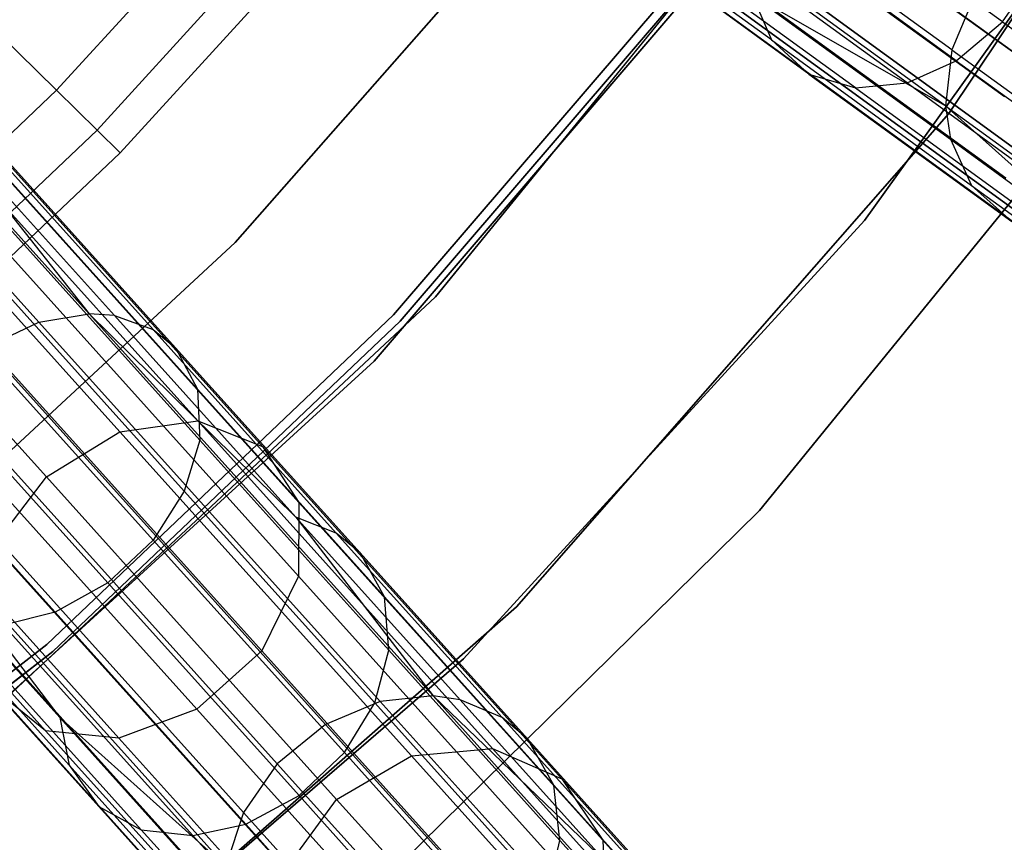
# Model space of a CAD drawing. Extents: x 0.3 to 7.1, y -3.38 to 3.38.
# Tile 254 of 256: x 5.37 to 5.91, y -2.07 to -1.62. Entities that reach past the tile are written whole.
import ezdxf

# ---------------------------------------------------------------- set-up
doc = ezdxf.new("R2010")
doc.units = 0
doc.header["$LTSCALE"] = 2.54
doc.layers.get('0').update_dxf_attribs({"linetype": 'CONTINUOUS'})

# ---------------------------------------------------------------- blocks, each defined once
blk = doc.blocks.new('SINGLES_B_BB_STL')
at = {"color": 0}
for p, q in [((5.87802, -1.67409, 1.7), (6.07787, -1.375, 1.7)), ((6.07787, -1.375, 12.7), (5.87802, -1.67409, 12.7)), ((5.87802, -1.67409, 1.7), (6.07787, -1.375, 1.7)), ((6.07787, -1.375, 12.7), (5.87802, -1.67409, 12.7)), ((5.83174, -1.73274, 171.7), (6.02169, -1.46801, 171.7)), ((6.02169, -1.46801, 164.1), (5.83174, -1.73274, 164.1)), ((5.83174, -1.73274, 171.7), (6.02169, -1.46801, 171.7)), ((6.02169, -1.46801, 164.1), (5.83174, -1.73274, 164.1)), ((5.87965, -1.63915, 40.62175), (5.65384, -1.47509, 40.96026)), ((5.87965, -1.63915, 40.62175), (5.65384, -1.47509, 40.96026)), ((5.59647, -1.77464, 1.7), (5.82042, -1.49937, 1.7)), ((5.82042, -1.49937, 12.7), (5.59647, -1.77464, 12.7)), ((5.82042, -1.49937, 12.7), (5.59647, -1.77464, 12.7)), ((5.59647, -1.77464, 1.7), (5.82042, -1.49937, 1.7)), ((5.87623, -1.66994, 40.63241), (5.64884, -1.50474, 40.97328)), ((5.87623, -1.66994, 40.63241), (5.64884, -1.50474, 40.97328)), ((5.90865, -1.66481, 15.44295), (5.71541, -1.52441, 15.11933)), ((5.90865, -1.66481, 15.44295), (5.71541, -1.52441, 15.11933)), ((5.71541, -1.52441, 13.14194), (5.90865, -1.66481, 12.81832)), ((5.71541, -1.52441, 13.14194), (5.90865, -1.66481, 12.81832)), ((5.38865, -1.66136, 3.68911), (5.50672, -1.53184, 3.68911)), ((5.38865, -1.66136, 3.68911), (5.50672, -1.53184, 3.68911)), ((5.90755, -1.62375, 40.91723), (5.78067, -1.53157, 41.09231)), ((5.90755, -1.62375, 40.91723), (5.78067, -1.53157, 41.09231)), ((5.4065, -1.78388, 40.97904), (5.18316, -1.53583, 41.27042)), ((5.4065, -1.78388, 40.97904), (5.18316, -1.53583, 41.27042)), ((5.37894, -1.78852, 40.96447), (5.15733, -1.5424, 41.2536)), ((5.37894, -1.78852, 40.96447), (5.15733, -1.5424, 41.2536)), ((5.78072, -1.63364, 40.83744), (5.65939, -1.54548, 41.00486)), ((5.78072, -1.63364, 40.83744), (5.65939, -1.54548, 41.00486)), ((5.41087, -1.68317, 3.4969), (5.53049, -1.55195, 3.4969)), ((5.41087, -1.68317, 3.4969), (5.53049, -1.55195, 3.4969)), ((5.48668, -1.74486, 3.2), (5.6566, -1.55152, 3.2)), ((5.6566, -1.55152, 3.303), (5.48668, -1.74486, 3.303)), ((5.48668, -1.74486, 3.2), (5.6566, -1.55152, 3.2)), ((5.6566, -1.55152, 3.303), (5.48668, -1.74486, 3.303)), ((5.88217, -1.64515, 40.91068), (5.75575, -1.5533, 41.08512)), ((5.88217, -1.64515, 40.91068), (5.75575, -1.5533, 41.08512)), ((5.42359, -1.69566, 3.303), (5.5441, -1.56347, 3.303)), ((5.42359, -1.69566, 3.303), (5.5441, -1.56347, 3.303)), ((5.80133, -1.65244, 40.86029), (5.67841, -1.56313, 41.02991)), ((5.80133, -1.65244, 40.86029), (5.67841, -1.56313, 41.02991)), ((5.85517, -1.65724, 40.89853), (5.7296, -1.566, 41.07181)), ((5.85517, -1.65724, 40.89853), (5.7296, -1.566, 41.07181)), ((5.77114, -1.56685, 171.7), (5.56287, -1.80995, 171.7)), ((5.56287, -1.80995, 164.1), (5.77114, -1.56685, 164.1)), ((5.56287, -1.80995, 164.1), (5.77114, -1.56685, 164.1)), ((5.77114, -1.56685, 171.7), (5.56287, -1.80995, 171.7)), ((5.82681, -1.66006, 40.88098), (5.70246, -1.56971, 41.05258)), ((5.82681, -1.66006, 40.88098), (5.70246, -1.56971, 41.05258)), ((5.90928, -1.70955, 15.42595), (5.71388, -1.56759, 15.09872)), ((5.90928, -1.70955, 15.42595), (5.71388, -1.56759, 15.09872)), ((5.71388, -1.56759, 13.16255), (5.90928, -1.70955, 12.83532)), ((5.71388, -1.56759, 13.16255), (5.90928, -1.70955, 12.83532)), ((5.57351, -1.78442, 164.4), (5.74441, -1.58535, 164.4)), ((5.74441, -1.58535, 164.3), (5.57351, -1.78442, 164.3)), ((5.57351, -1.78442, 164.4), (5.74441, -1.58535, 164.4)), ((5.74441, -1.58535, 164.3), (5.57351, -1.78442, 164.3)), ((5.57714, -1.78787, 12.5), (5.74836, -1.58841, 12.5)), ((5.74836, -1.58841, 12.35), (5.57714, -1.78787, 12.35)), ((5.57714, -1.78787, 12.5), (5.74836, -1.58841, 12.5)), ((5.74836, -1.58841, 12.35), (5.57714, -1.78787, 12.35)), ((6.04873, -1.73873, 15.34353), (5.84289, -1.58917, 14.99881)), ((6.04873, -1.73873, 15.34353), (5.84289, -1.58917, 14.99881)), ((5.84289, -1.58917, 13.26245), (6.04873, -1.73873, 12.91774)), ((5.84289, -1.58917, 13.26245), (6.04873, -1.73873, 12.91774)), ((5.90755, -1.62375, 40.91723), (5.92697, -1.59556, 40.91652)), ((5.90755, -1.62375, 40.91723), (5.92697, -1.59556, 40.91652)), ((5.92988, -1.7455, 15.40198), (5.73144, -1.60133, 15.06967)), ((5.92988, -1.7455, 15.40198), (5.73144, -1.60133, 15.06967)), ((5.73144, -1.60133, 13.1916), (5.92988, -1.7455, 12.85928)), ((5.73144, -1.60133, 13.1916), (5.92988, -1.7455, 12.85928)), ((5.77026, -1.60926, 40.81865), (5.78072, -1.63364, 40.83744)), ((5.77026, -1.60926, 40.81865), (5.78072, -1.63364, 40.83744)), ((5.77026, -1.60926, 40.81865), (5.87895, -1.68823, 40.64141)), ((5.87623, -1.66994, 40.63241), (5.77026, -1.60926, 40.81865)), ((5.87623, -1.66994, 40.63241), (5.77026, -1.60926, 40.81865)), ((5.77026, -1.60926, 40.81865), (5.87895, -1.68823, 40.64141)), ((5.89228, -1.60922, 40.61662), (5.87965, -1.63915, 40.62175)), ((5.89228, -1.60922, 40.61662), (5.87965, -1.63915, 40.62175)), ((6.00863, -1.76197, 15.35544), (5.8043, -1.61352, 15.01325)), ((6.00863, -1.76197, 15.35544), (5.8043, -1.61352, 15.01325)), ((5.8043, -1.61352, 13.24801), (6.00863, -1.76197, 12.90583)), ((5.8043, -1.61352, 13.24801), (6.00863, -1.76197, 12.90583)), ((5.96573, -1.76441, 15.37654), (5.76407, -1.6179, 15.03882)), ((5.96573, -1.76441, 15.37654), (5.76407, -1.6179, 15.03882)), ((5.76407, -1.6179, 13.22244), (5.96573, -1.76441, 12.88473)), ((5.76407, -1.6179, 13.22244), (5.96573, -1.76441, 12.88473)), ((5.88217, -1.64515, 40.91068), (5.90755, -1.62375, 40.91723)), ((5.88217, -1.64515, 40.91068), (5.90755, -1.62375, 40.91723)), ((5.90755, -1.62375, 40.91723), (6.02244, -1.70722, 40.72988)), ((5.90755, -1.62375, 40.91723), (6.02244, -1.70722, 40.72988)), ((5.46619, -1.84267, 15.09872), (5.27535, -1.63072, 14.80876)), ((5.46619, -1.84267, 15.09872), (5.27535, -1.63072, 14.80876)), ((5.27535, -1.63072, 13.4525), (5.46619, -1.84267, 13.16255)), ((5.27535, -1.63072, 13.4525), (5.46619, -1.84267, 13.16255)), ((5.38865, -1.66136, 3.68911), (5.35704, -1.63033, 3.87872)), ((5.38865, -1.66136, 3.68911), (5.35704, -1.63033, 3.87872)), ((5.78072, -1.63364, 40.83744), (5.80133, -1.65244, 40.86029)), ((5.78072, -1.63364, 40.83744), (5.80133, -1.65244, 40.86029)), ((5.78072, -1.63364, 40.83744), (5.89059, -1.71346, 40.65827)), ((5.78072, -1.63364, 40.83744), (5.89059, -1.71346, 40.65827)), ((5.42341, -1.8487, 15.11933), (5.23468, -1.63909, 14.83256)), ((5.42341, -1.8487, 15.11933), (5.23468, -1.63909, 14.83256)), ((5.23468, -1.63909, 13.42871), (5.42341, -1.8487, 13.14194)), ((5.23468, -1.63909, 13.42871), (5.42341, -1.8487, 13.14194)), ((5.50158, -1.85661, 15.06967), (5.30778, -1.64137, 14.77521)), ((5.50158, -1.85661, 15.06967), (5.30778, -1.64137, 14.77521)), ((5.30778, -1.64137, 13.48606), (5.50158, -1.85661, 13.1916)), ((5.30778, -1.64137, 13.48606), (5.50158, -1.85661, 13.1916)), ((5.87965, -1.63915, 40.62175), (5.87623, -1.66994, 40.63241)), ((5.87965, -1.63915, 40.62175), (5.87623, -1.66994, 40.63241)), ((5.87965, -1.63915, 40.62175), (6.05759, -1.76844, 40.24247)), ((5.87965, -1.63915, 40.62175), (6.05759, -1.76844, 40.24247)), ((5.85517, -1.65724, 40.89853), (5.88217, -1.64515, 40.91068)), ((5.85517, -1.65724, 40.89853), (5.88217, -1.64515, 40.91068)), ((5.88217, -1.64515, 40.91068), (5.99665, -1.72833, 40.724)), ((5.88217, -1.64515, 40.91068), (5.99665, -1.72833, 40.724)), ((5.96964, -1.65168, 1.9), (5.77414, -1.89174, 1.9)), ((5.77414, -1.89174, 1.7), (5.96964, -1.65168, 1.7)), ((5.77414, -1.89174, 1.7), (5.96964, -1.65168, 1.7)), ((5.96964, -1.65168, 1.9), (5.77414, -1.89174, 1.9)), ((5.80133, -1.65244, 40.86029), (5.82681, -1.66006, 40.88098)), ((5.80133, -1.65244, 40.86029), (5.82681, -1.66006, 40.88098)), ((5.80133, -1.65244, 40.86029), (5.91264, -1.73331, 40.67878)), ((5.80133, -1.65244, 40.86029), (5.91264, -1.73331, 40.67878)), ((5.82681, -1.66006, 40.88098), (5.85517, -1.65724, 40.89853)), ((5.82681, -1.66006, 40.88098), (5.85517, -1.65724, 40.89853)), ((5.85517, -1.65724, 40.89853), (5.96889, -1.73986, 40.7131)), ((5.85517, -1.65724, 40.89853), (5.96889, -1.73986, 40.7131)), ((5.26133, -1.78181, 3.68911), (5.38865, -1.66136, 3.68911)), ((5.26133, -1.78181, 3.68911), (5.38865, -1.66136, 3.68911)), ((5.41087, -1.68317, 3.4969), (5.38865, -1.66136, 3.68911)), ((5.41087, -1.68317, 3.4969), (5.38865, -1.66136, 3.68911)), ((5.82681, -1.66006, 40.88098), (5.93942, -1.74188, 40.69735)), ((5.82681, -1.66006, 40.88098), (5.93942, -1.74188, 40.69735)), ((5.19507, -1.66455, 14.84115), (5.38305, -1.87332, 15.12676)), ((5.19507, -1.66455, 14.84115), (5.38305, -1.87332, 15.12676)), ((5.38305, -1.87332, 13.13451), (5.19507, -1.66455, 13.42012)), ((5.38305, -1.87332, 13.13451), (5.19507, -1.66455, 13.42012)), ((5.31218, -1.66471, 41.14212), (5.4065, -1.78388, 40.97904)), ((5.4204, -1.7849, 40.98881), (5.31218, -1.66471, 41.14212)), ((5.4204, -1.7849, 40.98881), (5.31218, -1.66471, 41.14212)), ((5.31218, -1.66471, 41.14212), (5.4065, -1.78388, 40.97904)), ((5.52148, -1.88733, 15.03882), (5.32453, -1.6686, 14.73958)), ((5.52148, -1.88733, 15.03882), (5.32453, -1.6686, 14.73958)), ((5.32453, -1.6686, 13.52169), (5.52148, -1.88733, 13.22244)), ((5.32453, -1.6686, 13.52169), (5.52148, -1.88733, 13.22244)), ((5.33224, -1.67106, 41.16291), (5.44156, -1.79247, 41.00805)), ((5.33224, -1.67106, 41.16291), (5.44156, -1.79247, 41.00805)), ((5.64084, -1.94454, 1.7), (5.87802, -1.67409, 1.7)), ((5.87802, -1.67409, 12.7), (5.64084, -1.94454, 12.7)), ((5.64084, -1.94454, 1.7), (5.87802, -1.67409, 1.7)), ((5.87802, -1.67409, 12.7), (5.64084, -1.94454, 12.7)), ((5.87623, -1.66994, 40.63241), (5.87895, -1.68823, 40.64141)), ((5.87623, -1.66994, 40.63241), (5.87895, -1.68823, 40.64141)), ((5.87623, -1.66994, 40.63241), (5.97542, -1.75832, 40.45389)), ((5.87623, -1.66994, 40.63241), (5.97542, -1.75832, 40.45389)), ((5.87623, -1.66994, 40.63241), (6.05541, -1.80013, 40.25049)), ((5.87623, -1.66994, 40.63241), (6.05541, -1.80013, 40.25049)), ((5.87802, -1.67409, 1.7), (5.87802, -1.67409, 12.7)), ((5.87802, -1.67409, 1.7), (5.87802, -1.67409, 12.7)), ((5.28188, -1.8052, 3.4969), (5.41087, -1.68317, 3.4969)), ((5.28188, -1.8052, 3.4969), (5.41087, -1.68317, 3.4969)), ((5.34364, -1.68012, 41.17936), (5.45383, -1.80249, 41.02328)), ((5.34364, -1.68012, 41.17936), (5.45383, -1.80249, 41.02328)), ((5.42359, -1.69566, 3.303), (5.41087, -1.68317, 3.4969)), ((5.42359, -1.69566, 3.303), (5.41087, -1.68317, 3.4969)), ((5.87895, -1.68823, 40.64141), (5.89059, -1.71346, 40.65827)), ((5.87895, -1.68823, 40.64141), (5.89059, -1.71346, 40.65827)), ((5.87895, -1.68823, 40.64141), (5.97542, -1.75832, 40.45389)), ((5.87895, -1.68823, 40.64141), (5.97542, -1.75832, 40.45389)), ((5.29365, -1.8186, 3.303), (5.42359, -1.69566, 3.303)), ((5.29365, -1.8186, 3.303), (5.42359, -1.69566, 3.303)), ((5.35431, -1.7013, 41.20558), (5.46588, -1.82521, 41.04753)), ((5.35431, -1.7013, 41.20558), (5.46588, -1.82521, 41.04753)), ((5.52132, -1.92779, 15.01325), (5.32176, -1.70616, 14.71004)), ((5.52132, -1.92779, 15.01325), (5.32176, -1.70616, 14.71004)), ((5.32176, -1.70616, 13.55122), (5.52132, -1.92779, 13.24801)), ((5.32176, -1.70616, 13.55122), (5.52132, -1.92779, 13.24801)), ((5.89059, -1.71346, 40.65827), (5.91264, -1.73331, 40.67878)), ((5.89059, -1.71346, 40.65827), (5.91264, -1.73331, 40.67878)), ((5.89059, -1.71346, 40.65827), (5.98811, -1.78431, 40.46872)), ((5.89059, -1.71346, 40.65827), (5.98811, -1.78431, 40.46872)), ((5.3544, -1.72794, 41.22833), (5.46717, -1.85318, 41.06859)), ((5.3544, -1.72794, 41.22833), (5.46717, -1.85318, 41.06859)), ((5.61181, -1.97314, 171.7), (5.83174, -1.73274, 171.7)), ((5.83174, -1.73274, 164.1), (5.61181, -1.97314, 164.1)), ((5.61181, -1.97314, 171.7), (5.83174, -1.73274, 171.7)), ((5.83174, -1.73274, 164.1), (5.61181, -1.97314, 164.1)), ((5.83174, -1.73274, 171.7), (5.83174, -1.73274, 164.1)), ((5.83174, -1.73274, 171.7), (5.83174, -1.73274, 164.1)), ((5.29778, -1.9197, 3.2), (5.48668, -1.74486, 3.2)), ((5.48668, -1.74486, 3.303), (5.29778, -1.9197, 3.303)), ((5.29778, -1.9197, 3.2), (5.48668, -1.74486, 3.2)), ((5.48668, -1.74486, 3.303), (5.29778, -1.9197, 3.303)), ((5.50115, -1.96872, 14.99881), (5.30011, -1.74545, 14.69337)), ((5.50115, -1.96872, 14.99881), (5.30011, -1.74545, 14.69337)), ((5.30011, -1.74545, 13.5679), (5.50115, -1.96872, 13.26245)), ((5.30011, -1.74545, 13.5679), (5.50115, -1.96872, 13.26245)), ((5.48668, -1.74486, 3.2), (5.48668, -1.74486, 3.303)), ((5.48668, -1.74486, 3.2), (5.48668, -1.74486, 3.303)), ((5.34506, -1.75497, 41.24419), (5.45867, -1.88114, 41.08325)), ((5.34506, -1.75497, 41.24419), (5.45867, -1.88114, 41.08325)), ((5.33713, -2.01685, 1.7), (5.59647, -1.77464, 1.7)), ((5.59647, -1.77464, 12.7), (5.33713, -2.01685, 12.7)), ((5.59647, -1.77464, 12.7), (5.33713, -2.01685, 12.7)), ((5.33713, -2.01685, 1.7), (5.59647, -1.77464, 1.7)), ((5.59647, -1.77464, 12.7), (5.59647, -1.77464, 1.7)), ((5.59647, -1.77464, 12.7), (5.59647, -1.77464, 1.7)), ((5.46558, -2.00075, 14.99881), (5.26455, -1.77748, 14.69337)), ((5.46558, -2.00075, 14.99881), (5.26455, -1.77748, 14.69337)), ((5.26455, -1.77748, 13.5679), (5.46558, -2.00075, 13.26245)), ((5.26455, -1.77748, 13.5679), (5.46558, -2.00075, 13.26245)), ((5.32751, -1.78128, 41.25313), (5.44159, -1.90798, 41.09153)), ((5.32751, -1.78128, 41.25313), (5.44159, -1.90798, 41.09153)), ((5.37894, -1.78852, 40.96447), (5.4065, -1.78388, 40.97904)), ((5.37894, -1.78852, 40.96447), (5.4065, -1.78388, 40.97904)), ((5.38335, -1.96518, 164.4), (5.57351, -1.78442, 164.4)), ((5.57351, -1.78442, 164.3), (5.38335, -1.96518, 164.3)), ((5.38335, -1.96518, 164.4), (5.57351, -1.78442, 164.4)), ((5.57351, -1.78442, 164.3), (5.38335, -1.96518, 164.3)), ((5.4065, -1.78388, 40.97904), (5.59515, -1.99339, 40.63713)), ((5.4204, -1.7849, 40.98881), (5.4065, -1.78388, 40.97904)), ((5.4204, -1.7849, 40.98881), (5.4065, -1.78388, 40.97904)), ((5.51991, -1.89542, 40.82279), (5.4065, -1.78388, 40.97904)), ((5.51991, -1.89542, 40.82279), (5.4065, -1.78388, 40.97904)), ((5.4065, -1.78388, 40.97904), (5.59515, -1.99339, 40.63713)), ((5.4204, -1.7849, 40.98881), (5.44156, -1.79247, 41.00805)), ((5.51991, -1.89542, 40.82279), (5.4204, -1.7849, 40.98881)), ((5.4204, -1.7849, 40.98881), (5.44156, -1.79247, 41.00805)), ((5.51991, -1.89542, 40.82279), (5.4204, -1.7849, 40.98881)), ((5.57351, -1.78442, 164.4), (5.57351, -1.78442, 164.3)), ((5.57351, -1.78442, 164.4), (5.57351, -1.78442, 164.3)), ((5.34991, -1.80216, 40.95544), (5.37894, -1.78852, 40.96447)), ((5.34991, -1.80216, 40.95544), (5.37894, -1.78852, 40.96447)), ((5.56613, -1.99642, 40.6252), (5.37894, -1.78852, 40.96447)), ((5.56613, -1.99642, 40.6252), (5.37894, -1.78852, 40.96447)), ((5.38661, -1.96898, 12.5), (5.57714, -1.78787, 12.5)), ((5.57714, -1.78787, 12.35), (5.38661, -1.96898, 12.35)), ((5.38661, -1.96898, 12.5), (5.57714, -1.78787, 12.5)), ((5.57714, -1.78787, 12.35), (5.38661, -1.96898, 12.35)), ((5.54208, -1.90411, 40.84035), (5.44156, -1.79247, 41.00805)), ((5.44156, -1.79247, 41.00805), (5.45383, -1.80249, 41.02328)), ((5.54208, -1.90411, 40.84035), (5.44156, -1.79247, 41.00805)), ((5.44156, -1.79247, 41.00805), (5.45383, -1.80249, 41.02328)), ((5.57714, -1.78787, 12.5), (5.57714, -1.78787, 12.35)), ((5.57714, -1.78787, 12.5), (5.57714, -1.78787, 12.35)), ((5.38251, -2.01246, 15.03882), (5.18556, -1.79373, 14.73958)), ((5.38251, -2.01246, 15.03882), (5.18556, -1.79373, 14.73958)), ((5.18556, -1.79373, 13.52169), (5.38251, -2.01246, 13.22244)), ((5.18556, -1.79373, 13.52169), (5.38251, -2.01246, 13.22244)), ((5.42276, -2.01653, 15.01325), (5.2232, -1.7949, 14.71004)), ((5.42276, -2.01653, 15.01325), (5.2232, -1.7949, 14.71004)), ((5.2232, -1.7949, 13.55122), (5.42276, -2.01653, 13.24801)), ((5.2232, -1.7949, 13.55122), (5.42276, -2.01653, 13.24801)), ((5.5362, -2.00905, 40.6178), (5.34991, -1.80216, 40.95544)), ((5.5362, -2.00905, 40.6178), (5.34991, -1.80216, 40.95544)), ((5.55515, -1.91502, 40.85424), (5.45383, -1.80249, 41.02328)), ((5.45383, -1.80249, 41.02328), (5.46588, -1.82521, 41.04753)), ((5.55515, -1.91502, 40.85424), (5.45383, -1.80249, 41.02328)), ((5.45383, -1.80249, 41.02328), (5.46588, -1.82521, 41.04753)), ((5.30257, -1.80472, 41.25397), (5.41669, -1.93147, 41.09231)), ((5.30257, -1.80472, 41.25397), (5.41669, -1.93147, 41.09231)), ((5.56287, -1.80995, 171.7), (5.3263, -2.02561, 171.7)), ((5.3263, -2.02561, 164.1), (5.56287, -1.80995, 164.1)), ((5.3263, -2.02561, 164.1), (5.56287, -1.80995, 164.1)), ((5.56287, -1.80995, 171.7), (5.3263, -2.02561, 171.7)), ((5.56287, -1.80995, 164.1), (5.56287, -1.80995, 171.7)), ((5.56287, -1.80995, 164.1), (5.56287, -1.80995, 171.7)), ((5.27409, -1.82125, 41.24621), (5.3878, -1.94754, 41.08512)), ((5.27409, -1.82125, 41.24621), (5.3878, -1.94754, 41.08512)), ((5.50972, -2.03063, 40.61662), (5.32357, -1.82389, 40.954)), ((5.50972, -2.03063, 40.61662), (5.32357, -1.82389, 40.954)), ((5.56847, -1.93915, 40.87638), (5.46588, -1.82521, 41.04753)), ((5.46588, -1.82521, 41.04753), (5.46717, -1.85318, 41.06859)), ((5.56847, -1.93915, 40.87638), (5.46588, -1.82521, 41.04753)), ((5.46588, -1.82521, 41.04753), (5.46717, -1.85318, 41.06859)), ((5.42341, -1.8487, 15.11933), (5.46619, -1.84267, 15.09872)), ((5.42341, -1.8487, 15.11933), (5.46619, -1.84267, 15.09872)), ((5.42341, -1.8487, 13.14194), (5.46619, -1.84267, 13.16255)), ((5.42341, -1.8487, 13.14194), (5.46619, -1.84267, 13.16255)), ((5.46619, -1.84267, 15.09872), (5.50158, -1.85661, 15.06967)), ((5.6278, -2.02216, 15.42595), (5.46619, -1.84267, 15.09872)), ((5.6278, -2.02216, 15.42595), (5.46619, -1.84267, 15.09872)), ((5.46619, -1.84267, 15.09872), (5.50158, -1.85661, 15.06967)), ((5.46619, -1.84267, 13.16255), (5.6278, -2.02216, 12.83532)), ((5.46619, -1.84267, 13.16255), (5.6278, -2.02216, 12.83532)), ((5.46619, -1.84267, 13.16255), (5.50158, -1.85661, 13.1916)), ((5.46619, -1.84267, 13.16255), (5.50158, -1.85661, 13.1916)), ((5.49114, -2.05728, 40.62175), (5.30437, -1.84985, 40.96026)), ((5.49114, -2.05728, 40.62175), (5.30437, -1.84985, 40.96026)), ((5.38305, -1.87332, 15.12676), (5.42341, -1.8487, 15.11933)), ((5.38305, -1.87332, 15.12676), (5.42341, -1.8487, 15.11933)), ((5.38305, -1.87332, 13.13451), (5.42341, -1.8487, 13.14194)), ((5.38305, -1.87332, 13.13451), (5.42341, -1.8487, 13.14194)), ((5.58325, -2.02622, 15.44295), (5.42341, -1.8487, 15.11933)), ((5.58325, -2.02622, 15.44295), (5.42341, -1.8487, 15.11933)), ((5.42341, -1.8487, 13.14194), (5.58325, -2.02622, 12.81832)), ((5.42341, -1.8487, 13.14194), (5.58325, -2.02622, 12.81832)), ((5.46717, -1.85318, 41.06859), (5.45867, -1.88114, 41.08325)), ((5.46717, -1.85318, 41.06859), (5.45867, -1.88114, 41.08325)), ((5.57087, -1.96835, 40.89558), (5.46717, -1.85318, 41.06859)), ((5.57087, -1.96835, 40.89558), (5.46717, -1.85318, 41.06859)), ((5.50158, -1.85661, 15.06967), (5.52148, -1.88733, 15.03882)), ((5.66571, -2.03889, 15.40198), (5.50158, -1.85661, 15.06967)), ((5.66571, -2.03889, 15.40198), (5.50158, -1.85661, 15.06967)), ((5.50158, -1.85661, 15.06967), (5.52148, -1.88733, 15.03882)), ((5.50158, -1.85661, 13.1916), (5.66571, -2.03889, 12.85928)), ((5.50158, -1.85661, 13.1916), (5.66571, -2.03889, 12.85928)), ((5.50158, -1.85661, 13.1916), (5.52148, -1.88733, 13.22244)), ((5.50158, -1.85661, 13.1916), (5.52148, -1.88733, 13.22244)), ((5.35434, -1.9109, 15.11933), (5.38305, -1.87332, 15.12676)), ((5.35434, -1.9109, 15.11933), (5.38305, -1.87332, 15.12676)), ((5.35434, -1.9109, 13.14194), (5.38305, -1.87332, 13.13451)), ((5.35434, -1.9109, 13.14194), (5.38305, -1.87332, 13.13451)), ((5.38305, -1.87332, 15.12676), (5.54224, -2.05012, 15.44909)), ((5.38305, -1.87332, 15.12676), (5.54224, -2.05012, 15.44909)), ((5.54224, -2.05012, 12.81218), (5.38305, -1.87332, 13.13451)), ((5.54224, -2.05012, 12.81218), (5.38305, -1.87332, 13.13451)), ((5.48139, -2.08668, 40.63241), (5.29332, -1.87781, 40.97328)), ((5.29332, -1.87781, 40.97328), (5.39035, -2.0053, 40.81865)), ((5.29332, -1.87781, 40.97328), (5.39035, -2.0053, 40.81865)), ((5.48139, -2.08668, 40.63241), (5.29332, -1.87781, 40.97328)), ((5.45867, -1.88114, 41.08325), (5.44159, -1.90798, 41.09153)), ((5.45867, -1.88114, 41.08325), (5.44159, -1.90798, 41.09153)), ((5.56313, -1.99716, 40.90897), (5.45867, -1.88114, 41.08325)), ((5.56313, -1.99716, 40.90897), (5.45867, -1.88114, 41.08325)), ((5.52148, -1.88733, 15.03882), (5.52132, -1.92779, 15.01325)), ((5.52148, -1.88733, 15.03882), (5.52132, -1.92779, 15.01325)), ((5.52148, -1.88733, 13.22244), (5.52132, -1.92779, 13.24801)), ((5.52148, -1.88733, 13.22244), (5.52132, -1.92779, 13.24801)), ((5.68827, -2.07257, 15.37654), (5.52148, -1.88733, 15.03882)), ((5.68827, -2.07257, 15.37654), (5.52148, -1.88733, 15.03882)), ((5.52148, -1.88733, 13.22244), (5.68827, -2.07257, 12.88473)), ((5.52148, -1.88733, 13.22244), (5.68827, -2.07257, 12.88473)), ((5.29108, -1.89504, 40.98427), (5.39035, -2.0053, 40.81865)), ((5.29108, -1.89504, 40.98427), (5.39035, -2.0053, 40.81865)), ((5.54208, -1.90411, 40.84035), (5.51991, -1.89542, 40.82279)), ((5.54208, -1.90411, 40.84035), (5.51991, -1.89542, 40.82279)), ((5.61002, -1.99549, 40.64513), (5.51991, -1.89542, 40.82279)), ((5.51991, -1.89542, 40.82279), (5.59515, -1.99339, 40.63713)), ((5.51991, -1.89542, 40.82279), (5.59515, -1.99339, 40.63713)), ((5.61002, -1.99549, 40.64513), (5.51991, -1.89542, 40.82279)), ((5.77414, -1.89174, 1.9), (5.55342, -2.10884, 1.9)), ((5.55342, -2.10884, 1.7), (5.77414, -1.89174, 1.7)), ((5.55342, -2.10884, 1.7), (5.77414, -1.89174, 1.7)), ((5.77414, -1.89174, 1.9), (5.55342, -2.10884, 1.9)), ((5.77414, -1.89174, 1.7), (5.77414, -1.89174, 1.9)), ((5.77414, -1.89174, 1.7), (5.77414, -1.89174, 1.9)), ((5.55515, -1.91502, 40.85424), (5.54208, -1.90411, 40.84035)), ((5.54208, -1.90411, 40.84035), (5.6331, -2.0052, 40.66089)), ((5.55515, -1.91502, 40.85424), (5.54208, -1.90411, 40.84035)), ((5.54208, -1.90411, 40.84035), (5.6331, -2.0052, 40.66089)), ((5.51417, -2.08841, 15.44295), (5.35434, -1.9109, 15.11933)), ((5.51417, -2.08841, 15.44295), (5.35434, -1.9109, 15.11933)), ((5.35434, -1.9109, 13.14194), (5.51417, -2.08841, 12.81832)), ((5.35434, -1.9109, 13.14194), (5.51417, -2.08841, 12.81832)), ((5.44159, -1.90798, 41.09153), (5.41669, -1.93147, 41.09231)), ((5.44159, -1.90798, 41.09153), (5.41669, -1.93147, 41.09231)), ((5.54649, -2.02448, 40.91652), (5.44159, -1.90798, 41.09153)), ((5.54649, -2.02448, 40.91652), (5.44159, -1.90798, 41.09153)), ((5.56847, -1.93915, 40.87638), (5.55515, -1.91502, 40.85424)), ((5.55515, -1.91502, 40.85424), (5.6469, -2.01691, 40.67335)), ((5.56847, -1.93915, 40.87638), (5.55515, -1.91502, 40.85424)), ((5.55515, -1.91502, 40.85424), (5.6469, -2.01691, 40.67335)), ((5.39552, -2.03132, 40.83744), (5.29517, -1.91986, 41.00486)), ((5.39552, -2.03132, 40.83744), (5.29517, -1.91986, 41.00486)), ((5.52132, -1.92779, 15.01325), (5.50115, -1.96872, 14.99881)), ((5.52132, -1.92779, 15.01325), (5.50115, -1.96872, 14.99881)), ((5.52132, -1.92779, 13.24801), (5.50115, -1.96872, 13.26245)), ((5.52132, -1.92779, 13.24801), (5.50115, -1.96872, 13.26245)), ((5.69032, -2.11548, 15.35544), (5.52132, -1.92779, 15.01325)), ((5.69032, -2.11548, 15.35544), (5.52132, -1.92779, 15.01325)), ((5.52132, -1.92779, 13.24801), (5.69032, -2.11548, 12.90583)), ((5.52132, -1.92779, 13.24801), (5.69032, -2.11548, 12.90583)), ((5.41669, -1.93147, 41.09231), (5.3878, -1.94754, 41.08512)), ((5.41669, -1.93147, 41.09231), (5.3878, -1.94754, 41.08512)), ((5.52163, -2.04801, 40.91723), (5.41669, -1.93147, 41.09231)), ((5.52163, -2.04801, 40.91723), (5.41669, -1.93147, 41.09231)), ((5.41177, -2.05399, 40.86029), (5.3101, -1.94108, 41.02991)), ((5.41177, -2.05399, 40.86029), (5.3101, -1.94108, 41.02991)), ((5.57087, -1.96835, 40.89558), (5.56847, -1.93915, 40.87638)), ((5.56847, -1.93915, 40.87638), (5.66137, -2.04232, 40.69322)), ((5.57087, -1.96835, 40.89558), (5.56847, -1.93915, 40.87638)), ((5.56847, -1.93915, 40.87638), (5.66137, -2.04232, 40.69322)), ((5.3878, -1.94754, 41.08512), (5.35957, -1.95453, 41.07181)), ((5.3878, -1.94754, 41.08512), (5.35957, -1.95453, 41.07181)), ((5.37039, -2.18172, 1.7), (5.64084, -1.94454, 1.7)), ((5.64084, -1.94454, 12.7), (5.37039, -2.18172, 12.7)), ((5.37039, -2.18172, 1.7), (5.64084, -1.94454, 1.7)), ((5.64084, -1.94454, 12.7), (5.37039, -2.18172, 12.7)), ((5.49236, -2.06367, 40.91068), (5.3878, -1.94754, 41.08512)), ((5.49236, -2.06367, 40.91068), (5.3878, -1.94754, 41.08512)), ((5.64084, -1.94454, 1.7), (5.64084, -1.94454, 12.7)), ((5.64084, -1.94454, 1.7), (5.64084, -1.94454, 12.7)), ((5.43511, -2.06675, 40.88098), (5.33225, -1.95251, 41.05258)), ((5.43511, -2.06675, 40.88098), (5.33225, -1.95251, 41.05258)), ((5.50549, -2.1323, 15.42595), (5.34387, -1.95281, 15.09872)), ((5.50549, -2.1323, 15.42595), (5.34387, -1.95281, 15.09872)), ((5.34387, -1.95281, 13.16255), (5.50549, -2.1323, 12.83532)), ((5.34387, -1.95281, 13.16255), (5.50549, -2.1323, 12.83532)), ((5.46344, -2.06988, 40.89853), (5.35957, -1.95453, 41.07181)), ((5.46344, -2.06988, 40.89853), (5.35957, -1.95453, 41.07181)), ((5.17588, -2.12578, 164.4), (5.38335, -1.96518, 164.4)), ((5.38335, -1.96518, 164.3), (5.17588, -2.12578, 164.3)), ((5.17588, -2.12578, 164.4), (5.38335, -1.96518, 164.4)), ((5.38335, -1.96518, 164.3), (5.17588, -2.12578, 164.3)), ((5.38335, -1.96518, 164.4), (5.38335, -1.96518, 164.3)), ((5.38335, -1.96518, 164.4), (5.38335, -1.96518, 164.3)), ((5.17874, -2.12988, 12.5), (5.38661, -1.96898, 12.5)), ((5.38661, -1.96898, 12.35), (5.17874, -2.12988, 12.35)), ((5.17874, -2.12988, 12.5), (5.38661, -1.96898, 12.5)), ((5.38661, -1.96898, 12.35), (5.17874, -2.12988, 12.35)), ((5.38661, -1.96898, 12.5), (5.38661, -1.96898, 12.35)), ((5.38661, -1.96898, 12.5), (5.38661, -1.96898, 12.35)), ((5.50115, -1.96872, 14.99881), (5.46558, -2.00075, 14.99881)), ((5.50115, -1.96872, 14.99881), (5.46558, -2.00075, 14.99881)), ((5.50115, -1.96872, 13.26245), (5.46558, -2.00075, 13.26245)), ((5.50115, -1.96872, 13.26245), (5.46558, -2.00075, 13.26245)), ((5.67139, -2.1578, 15.34353), (5.50115, -1.96872, 14.99881)), ((5.67139, -2.1578, 15.34353), (5.50115, -1.96872, 14.99881)), ((5.50115, -1.96872, 13.26245), (5.67139, -2.1578, 12.91774)), ((5.50115, -1.96872, 13.26245), (5.67139, -2.1578, 12.91774)), ((5.56313, -1.99716, 40.90897), (5.57087, -1.96835, 40.89558)), ((5.56313, -1.99716, 40.90897), (5.57087, -1.96835, 40.89558)), ((5.57087, -1.96835, 40.89558), (5.66477, -2.07263, 40.71046)), ((5.57087, -1.96835, 40.89558), (5.66477, -2.07263, 40.71046)), ((5.365, -2.18585, 171.7), (5.61181, -1.97314, 171.7)), ((5.61181, -1.97314, 164.1), (5.365, -2.18585, 164.1)), ((5.365, -2.18585, 171.7), (5.61181, -1.97314, 171.7)), ((5.61181, -1.97314, 164.1), (5.365, -2.18585, 164.1)), ((5.61181, -1.97314, 171.7), (5.61181, -1.97314, 164.1)), ((5.61181, -1.97314, 171.7), (5.61181, -1.97314, 164.1)), ((5.38251, -2.01246, 15.03882), (5.35404, -1.98946, 15.06967)), ((5.51816, -2.17174, 15.40198), (5.35404, -1.98946, 15.06967)), ((5.38251, -2.01246, 15.03882), (5.35404, -1.98946, 15.06967)), ((5.51816, -2.17174, 15.40198), (5.35404, -1.98946, 15.06967)), ((5.38251, -2.01246, 13.22244), (5.35404, -1.98946, 13.1916)), ((5.35404, -1.98946, 13.1916), (5.51816, -2.17174, 12.85928)), ((5.35404, -1.98946, 13.1916), (5.51816, -2.17174, 12.85928)), ((5.38251, -2.01246, 13.22244), (5.35404, -1.98946, 13.1916)), ((5.56613, -1.99642, 40.6252), (5.5362, -2.00905, 40.6178)), ((5.56613, -1.99642, 40.6252), (5.5362, -2.00905, 40.6178)), ((5.54649, -2.02448, 40.91652), (5.56313, -1.99716, 40.90897)), ((5.54649, -2.02448, 40.91652), (5.56313, -1.99716, 40.90897)), ((5.56313, -1.99716, 40.90897), (5.65773, -2.10222, 40.72246)), ((5.56313, -1.99716, 40.90897), (5.65773, -2.10222, 40.72246)), ((5.59515, -1.99339, 40.63713), (5.56613, -1.99642, 40.6252)), ((5.59515, -1.99339, 40.63713), (5.56613, -1.99642, 40.6252)), ((5.56613, -1.99642, 40.6252), (5.71364, -2.16024, 40.24506)), ((5.56613, -1.99642, 40.6252), (5.71364, -2.16024, 40.24506)), ((5.61002, -1.99549, 40.64513), (5.59515, -1.99339, 40.63713)), ((5.61002, -1.99549, 40.64513), (5.59515, -1.99339, 40.63713)), ((5.69, -2.08432, 40.45716), (5.59515, -1.99339, 40.63713)), ((5.59515, -1.99339, 40.63713), (5.7438, -2.15849, 40.25404)), ((5.59515, -1.99339, 40.63713), (5.7438, -2.15849, 40.25404)), ((5.69, -2.08432, 40.45716), (5.59515, -1.99339, 40.63713)), ((5.6331, -2.0052, 40.66089), (5.61002, -1.99549, 40.64513)), ((5.61002, -1.99549, 40.64513), (5.69, -2.08432, 40.45716)), ((5.6331, -2.0052, 40.66089), (5.61002, -1.99549, 40.64513)), ((5.61002, -1.99549, 40.64513), (5.69, -2.08432, 40.45716)), ((5.46558, -2.00075, 14.99881), (5.42276, -2.01653, 15.01325)), ((5.46558, -2.00075, 14.99881), (5.42276, -2.01653, 15.01325)), ((5.46558, -2.00075, 13.26245), (5.42276, -2.01653, 13.24801)), ((5.46558, -2.00075, 13.26245), (5.42276, -2.01653, 13.24801)), ((5.63583, -2.18983, 15.34353), (5.46558, -2.00075, 14.99881)), ((5.63583, -2.18983, 15.34353), (5.46558, -2.00075, 14.99881)), ((5.46558, -2.00075, 13.26245), (5.63583, -2.18983, 12.91774)), ((5.46558, -2.00075, 13.26245), (5.63583, -2.18983, 12.91774)), ((5.39035, -2.0053, 40.81865), (5.39552, -2.03132, 40.83744)), ((5.39035, -2.0053, 40.81865), (5.39552, -2.03132, 40.83744)), ((5.39035, -2.0053, 40.81865), (5.48025, -2.10514, 40.64141)), ((5.48139, -2.08668, 40.63241), (5.39035, -2.0053, 40.81865)), ((5.48139, -2.08668, 40.63241), (5.39035, -2.0053, 40.81865)), ((5.39035, -2.0053, 40.81865), (5.48025, -2.10514, 40.64141)), ((5.5362, -2.00905, 40.6178), (5.50972, -2.03063, 40.61662)), ((5.5362, -2.00905, 40.6178), (5.50972, -2.03063, 40.61662)), ((5.5362, -2.00905, 40.6178), (5.683, -2.17209, 40.2395)), ((5.5362, -2.00905, 40.6178), (5.683, -2.17209, 40.2395)), ((5.6469, -2.01691, 40.67335), (5.6331, -2.0052, 40.66089)), ((5.6331, -2.0052, 40.66089), (5.71389, -2.09493, 40.47101)), ((5.6469, -2.01691, 40.67335), (5.6331, -2.0052, 40.66089)), ((5.6331, -2.0052, 40.66089), (5.71389, -2.09493, 40.47101)), ((5.42276, -2.01653, 15.01325), (5.38251, -2.01246, 15.03882)), ((5.5493, -2.1977, 15.37654), (5.38251, -2.01246, 15.03882)), ((5.42276, -2.01653, 15.01325), (5.38251, -2.01246, 15.03882)), ((5.5493, -2.1977, 15.37654), (5.38251, -2.01246, 15.03882)), ((5.42276, -2.01653, 13.24801), (5.38251, -2.01246, 13.22244)), ((5.38251, -2.01246, 13.22244), (5.5493, -2.1977, 12.88473)), ((5.38251, -2.01246, 13.22244), (5.5493, -2.1977, 12.88473)), ((5.42276, -2.01653, 13.24801), (5.38251, -2.01246, 13.22244)), ((5.59176, -2.20423, 15.35544), (5.42276, -2.01653, 15.01325)), ((5.59176, -2.20423, 15.35544), (5.42276, -2.01653, 15.01325)), ((5.42276, -2.01653, 13.24801), (5.59176, -2.20423, 12.90583)), ((5.42276, -2.01653, 13.24801), (5.59176, -2.20423, 12.90583)), ((5.66137, -2.04232, 40.69322), (5.6469, -2.01691, 40.67335)), ((5.6469, -2.01691, 40.67335), (5.72833, -2.10735, 40.48197)), ((5.66137, -2.04232, 40.69322), (5.6469, -2.01691, 40.67335)), ((5.6469, -2.01691, 40.67335), (5.72833, -2.10735, 40.48197)), ((5.52163, -2.04801, 40.91723), (5.54649, -2.02448, 40.91652)), ((5.52163, -2.04801, 40.91723), (5.54649, -2.02448, 40.91652)), ((5.54649, -2.02448, 40.91652), (5.64148, -2.12997, 40.72924)), ((5.54649, -2.02448, 40.91652), (5.64148, -2.12997, 40.72924)), ((5.58325, -2.02622, 15.44295), (5.6278, -2.02216, 15.42595)), ((5.58325, -2.02622, 15.44295), (5.6278, -2.02216, 15.42595)), ((5.58325, -2.02622, 12.81832), (5.6278, -2.02216, 12.83532)), ((5.58325, -2.02622, 12.81832), (5.6278, -2.02216, 12.83532)), ((5.6278, -2.02216, 15.42595), (5.66571, -2.03889, 15.40198)), ((5.75697, -2.16562, 15.78394), (5.6278, -2.02216, 15.42595)), ((5.75697, -2.16562, 15.78394), (5.6278, -2.02216, 15.42595)), ((5.6278, -2.02216, 15.42595), (5.66571, -2.03889, 15.40198)), ((5.6278, -2.02216, 12.83532), (5.75697, -2.16562, 12.47733)), ((5.6278, -2.02216, 12.83532), (5.75697, -2.16562, 12.47733)), ((5.6278, -2.02216, 12.83532), (5.66571, -2.03889, 12.85928)), ((5.6278, -2.02216, 12.83532), (5.66571, -2.03889, 12.85928)), ((5.50972, -2.03063, 40.61662), (5.49114, -2.05728, 40.62175)), ((5.50972, -2.03063, 40.61662), (5.49114, -2.05728, 40.62175)), ((5.50972, -2.03063, 40.61662), (5.6564, -2.19353, 40.23862)), ((5.50972, -2.03063, 40.61662), (5.6564, -2.19353, 40.23862)), ((5.54224, -2.05012, 15.44909), (5.58325, -2.02622, 15.44295)), ((5.54224, -2.05012, 15.44909), (5.58325, -2.02622, 15.44295)), ((5.54224, -2.05012, 12.81218), (5.58325, -2.02622, 12.81832)), ((5.54224, -2.05012, 12.81218), (5.58325, -2.02622, 12.81832)), ((5.71099, -2.16809, 15.79699), (5.58325, -2.02622, 15.44295)), ((5.71099, -2.16809, 15.79699), (5.58325, -2.02622, 15.44295)), ((5.58325, -2.02622, 12.81832), (5.71099, -2.16809, 12.46428)), ((5.58325, -2.02622, 12.81832), (5.71099, -2.16809, 12.46428)), ((5.39552, -2.03132, 40.83744), (5.41177, -2.05399, 40.86029)), ((5.39552, -2.03132, 40.83744), (5.41177, -2.05399, 40.86029)), ((5.39552, -2.03132, 40.83744), (5.48639, -2.13224, 40.65827)), ((5.39552, -2.03132, 40.83744), (5.48639, -2.13224, 40.65827)), ((5.66571, -2.03889, 15.40198), (5.68827, -2.07257, 15.37654)), ((5.79688, -2.18457, 15.76553), (5.66571, -2.03889, 15.40198)), ((5.79688, -2.18457, 15.76553), (5.66571, -2.03889, 15.40198)), ((5.66571, -2.03889, 15.40198), (5.68827, -2.07257, 15.37654)), ((5.66571, -2.03889, 12.85928), (5.79688, -2.18457, 12.49574)), ((5.66571, -2.03889, 12.85928), (5.79688, -2.18457, 12.49574)), ((5.66571, -2.03889, 12.85928), (5.68827, -2.07257, 12.88473)), ((5.66571, -2.03889, 12.85928), (5.68827, -2.07257, 12.88473)), ((5.66477, -2.07263, 40.71046), (5.66137, -2.04232, 40.69322)), ((5.66137, -2.04232, 40.69322), (5.74382, -2.1339, 40.49943)), ((5.66477, -2.07263, 40.71046), (5.66137, -2.04232, 40.69322)), ((5.66137, -2.04232, 40.69322), (5.74382, -2.1339, 40.49943)), ((5.49236, -2.06367, 40.91068), (5.52163, -2.04801, 40.91723)), ((5.49236, -2.06367, 40.91068), (5.52163, -2.04801, 40.91723)), ((5.51417, -2.08841, 15.44295), (5.54224, -2.05012, 15.44909)), ((5.51417, -2.08841, 15.44295), (5.54224, -2.05012, 15.44909)), ((5.51417, -2.08841, 12.81832), (5.54224, -2.05012, 12.81218)), ((5.51417, -2.08841, 12.81832), (5.54224, -2.05012, 12.81218)), ((5.52163, -2.04801, 40.91723), (5.61666, -2.15355, 40.72988)), ((5.52163, -2.04801, 40.91723), (5.61666, -2.15355, 40.72988)), ((5.54224, -2.05012, 15.44909), (5.66947, -2.19143, 15.8017)), ((5.54224, -2.05012, 15.44909), (5.66947, -2.19143, 15.8017)), ((5.66947, -2.19143, 12.45957), (5.54224, -2.05012, 12.81218)), ((5.66947, -2.19143, 12.45957), (5.54224, -2.05012, 12.81218)), ((5.41177, -2.05399, 40.86029), (5.43511, -2.06675, 40.88098)), ((5.41177, -2.05399, 40.86029), (5.43511, -2.06675, 40.88098)), ((5.41177, -2.05399, 40.86029), (5.50383, -2.15624, 40.67878)), ((5.41177, -2.05399, 40.86029), (5.50383, -2.15624, 40.67878)), ((5.49114, -2.05728, 40.62175), (5.48139, -2.08668, 40.63241)), ((5.49114, -2.05728, 40.62175), (5.48139, -2.08668, 40.63241)), ((5.49114, -2.05728, 40.62175), (5.63832, -2.22073, 40.24247)), ((5.49114, -2.05728, 40.62175), (5.63832, -2.22073, 40.24247)), ((5.43511, -2.06675, 40.88098), (5.46344, -2.06988, 40.89853)), ((5.43511, -2.06675, 40.88098), (5.46344, -2.06988, 40.89853)), ((5.43511, -2.06675, 40.88098), (5.52825, -2.17019, 40.69735)), ((5.43511, -2.06675, 40.88098), (5.52825, -2.17019, 40.69735)), ((5.46344, -2.06988, 40.89853), (5.49236, -2.06367, 40.91068)), ((5.46344, -2.06988, 40.89853), (5.49236, -2.06367, 40.91068)), ((5.49236, -2.06367, 40.91068), (5.58704, -2.16883, 40.724)), ((5.49236, -2.06367, 40.91068), (5.58704, -2.16883, 40.724)), ((5.46344, -2.06988, 40.89853), (5.55749, -2.17434, 40.7131)), ((5.46344, -2.06988, 40.89853), (5.55749, -2.17434, 40.7131)), ((5.65773, -2.10222, 40.72246), (5.66477, -2.07263, 40.71046)), ((5.65773, -2.10222, 40.72246), (5.66477, -2.07263, 40.71046)), ((5.66477, -2.07263, 40.71046), (5.74811, -2.16519, 40.51458)), ((5.66477, -2.07263, 40.71046), (5.74811, -2.16519, 40.51458)), ((5.68827, -2.07257, 15.37654), (5.69032, -2.11548, 15.35544)), ((5.82157, -2.22062, 15.74599), (5.68827, -2.07257, 15.37654)), ((5.82157, -2.22062, 15.74599), (5.68827, -2.07257, 15.37654)), ((5.68827, -2.07257, 15.37654), (5.69032, -2.11548, 15.35544)), ((5.68827, -2.07257, 12.88473), (5.82157, -2.22062, 12.51528)), ((5.68827, -2.07257, 12.88473), (5.82157, -2.22062, 12.51528)), ((5.68827, -2.07257, 12.88473), (5.69032, -2.11548, 12.90583)), ((5.68827, -2.07257, 12.88473), (5.69032, -2.11548, 12.90583))]:
    blk.add_line(p, q, dxfattribs=at)

msp = doc.modelspace()

# ---------------------------------------------------------------- block references
at = {"color": 0}
msp.add_blockref('SINGLES_B_BB_STL', (0, 0), dxfattribs=at)

doc.saveas('drawing.dxf')
